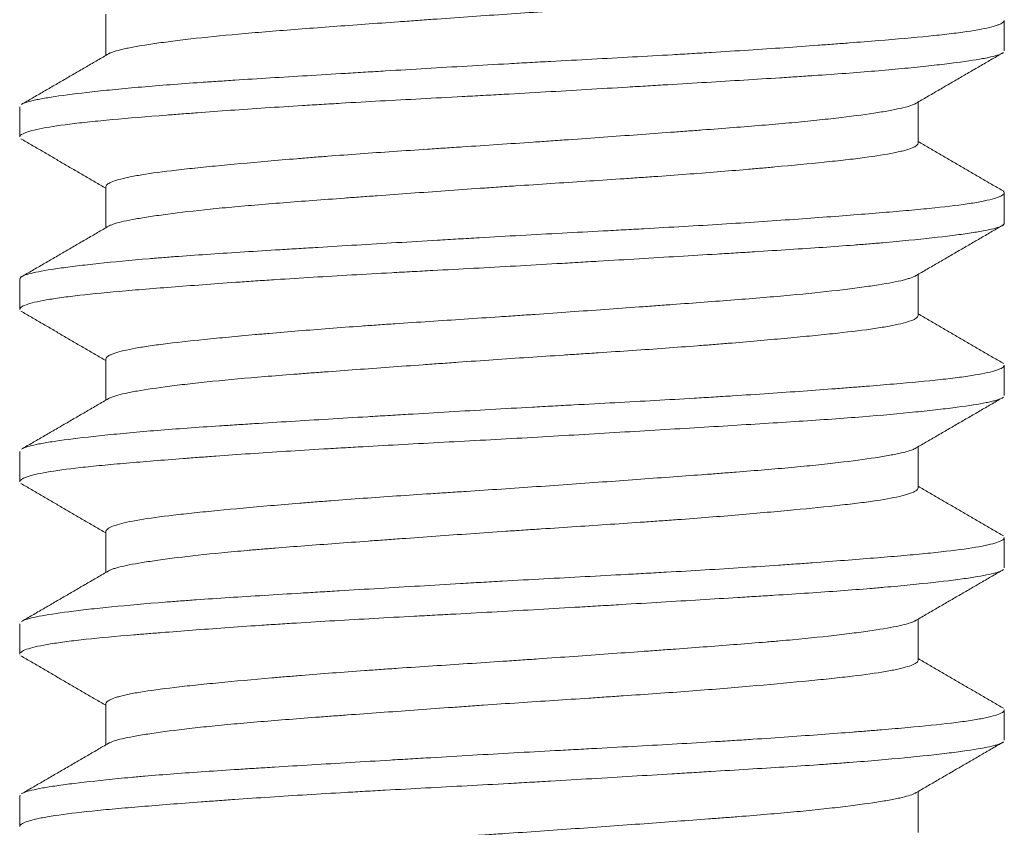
# Model space of a CAD drawing. Header units: millimetres. Extents: x 25 to 1460, y 35 to 806.
# Tile 44 of 47: x 851.77 to 855.77, y 445.48 to 448.76. Entities that reach past the tile are written whole.
import ezdxf

# ---------------------------------------------------------------- set-up
doc = ezdxf.new("R2010")
doc.units = ezdxf.units.MM
doc.layers.add('1', color=7, linetype='Continuous', true_color=0xffffff)

msp = doc.modelspace()

# ---------------------------------------------------------------- linework, layer by layer
at = {"layer": '1', "color": 155, "linetype": 'Continuous', "lineweight": 18}
for p, q in [((852.1177, 448.7795), (852.1177, 448.6124)), ((855.7677, 448.6313), (855.7677, 448.7536)), ((851.7677, 448.4037), (851.7677, 448.2817)), ((855.4177, 448.256), (855.4177, 448.4228)), ((852.1177, 448.0791), (852.1177, 447.9124)), ((855.7677, 447.9315), (855.7677, 448.0542)), ((855.4177, 447.5559), (855.4177, 447.7228)), ((851.7677, 447.7037), (851.7677, 447.5811)), ((852.1177, 447.3795), (852.1177, 447.2124)), ((855.7677, 447.2316), (855.7677, 447.3536)), ((851.7677, 447.0041), (851.7677, 446.8816)), ((855.4177, 446.8558), (855.4177, 447.0228)), ((852.1177, 446.6793), (852.1177, 446.5124)), ((855.7677, 446.5312), (855.7677, 446.6539)), ((855.4177, 446.1562), (855.4177, 446.3228)), ((851.7677, 446.3036), (851.7677, 446.1815)), ((852.1177, 445.9792), (852.1177, 445.8125)), ((855.7677, 445.8317), (855.7677, 445.9539)), ((851.7677, 445.6041), (851.7677, 445.4814)), ((851.7678, 445.6037), (851.7693, 445.6085)), ((855.4177, 445.4558), (855.4177, 445.6228))]:
    msp.add_line(p, q, dxfattribs=at)
for points, knots in [([(852.1293, 448.6192), (852.132, 448.6207), (852.135, 448.6221), (852.146, 448.6266), (852.1603, 448.6312), (852.1793, 448.6359), (852.193, 448.6391), (852.2004, 448.6407), (852.2396, 448.6486), (852.2785, 448.655), (852.3476, 448.6649), (852.3849, 448.6698), (852.4264, 448.6749), (852.455, 448.6782), (852.4698, 448.6799), (852.5452, 448.6883), (852.6113, 448.6948), (852.7188, 448.7042), (852.756, 448.7073), (852.8334, 448.7135), (852.8737, 448.7167), (852.9968, 448.7261), (853.0822, 448.7324), (853.2153, 448.7421), (853.2604, 448.7454), (853.3295, 448.7504), (853.3528, 448.752), (853.3995, 448.7554), (853.423, 448.7571), (853.5403, 448.7655), (853.6348, 448.7722), (853.7776, 448.782), (853.8253, 448.7852), (853.8972, 448.7899), (853.9213, 448.7915), (853.9691, 448.7946), (853.9929, 448.7962), (854.111, 448.8039), (854.2035, 448.8101), (854.3389, 448.8195), (854.3835, 448.8227), (854.4496, 448.8275), (854.4715, 448.8292), (854.5147, 448.8324), (854.5359, 448.8341), (854.6408, 448.8423), (854.72, 448.849), (854.8319, 448.8589), (854.868, 448.8623), (854.9204, 448.8672), (854.9376, 448.8688), (854.9709, 448.8721), (854.9871, 448.8737), (855.0662, 448.8815), (855.1229, 448.8877), (855.1979, 448.897), (855.2212, 448.9002), (855.2644, 448.9066), (855.284, 448.9098), (855.3367, 448.9195), (855.364, 448.9261), (855.3882, 448.9345), (855.3926, 448.9361), (855.4002, 448.9395), (855.4036, 448.9412), (855.412, 448.9463), (855.4155, 448.9496), (855.4174, 448.9538), (855.4176, 448.9548), (855.4177, 448.9557)], [0, 0, 0, 0, 0.013352, 0.013352, 0.042127, 0.056515, 0.056515, 0.070902, 0.070902, 0.128453, 0.128453, 0.157228, 0.171616, 0.171616, 0.186004, 0.186004, 0.243554, 0.243554, 0.27233, 0.27233, 0.301105, 0.301105, 0.358656, 0.358656, 0.387431, 0.387431, 0.401819, 0.401819, 0.416206, 0.416206, 0.473757, 0.473757, 0.502532, 0.502532, 0.51692, 0.51692, 0.531308, 0.531308, 0.588858, 0.588858, 0.617634, 0.617634, 0.632021, 0.632021, 0.646409, 0.646409, 0.703959, 0.703959, 0.732735, 0.732735, 0.747122, 0.747122, 0.76151, 0.76151, 0.819061, 0.819061, 0.847836, 0.847836, 0.876611, 0.876611, 0.934162, 0.934162, 0.94855, 0.94855, 0.962937, 0.962937, 0.991713, 0.991713, 1, 1, 1, 1]), ([(851.7791, 448.4158), (851.7865, 448.4195), (851.7974, 448.4232), (851.818, 448.4284), (851.8245, 448.4299), (851.8388, 448.4329), (851.8619, 448.4375), (851.8899, 448.4421), (851.9525, 448.4513), (852.0028, 448.4577), (852.0767, 448.4659), (852.092, 448.4675), (852.1238, 448.4708), (852.1727, 448.4758), (852.2256, 448.4807), (852.3365, 448.4903), (852.4173, 448.4965), (852.5271, 448.5041), (852.5496, 448.5056), (852.5952, 448.5086), (852.6644, 448.5132), (852.7361, 448.5177), (852.8829, 448.5268), (852.9851, 448.5329), (853.1183, 448.541), (853.1453, 448.5426), (853.1996, 448.5459), (853.2812, 448.5508), (853.3637, 448.5557), (853.5295, 448.5656), (853.6414, 448.5721), (853.783, 448.5801), (853.8115, 448.5816), (853.8683, 448.5848), (853.9532, 448.5894), (854.037, 448.5938), (854.2033, 448.6028), (854.3123, 448.6087), (854.4461, 448.6164), (854.4729, 448.6179), (854.5258, 448.6211), (854.6042, 448.6258), (854.6799, 448.6305), (854.8276, 448.6401), (854.9213, 448.6467), (855.0322, 448.6549), (855.0542, 448.6566), (855.0972, 448.6598), (855.1182, 448.6614), (855.1799, 448.6662), (855.2192, 448.6694), (855.3317, 448.6785), (855.3995, 448.6844), (855.475, 448.692), (855.4897, 448.6935), (855.5179, 448.6966), (855.5585, 448.7012), (855.594, 448.7058), (855.6585, 448.7153), (855.6927, 448.7217), (855.7241, 448.73), (855.7298, 448.7316), (855.7401, 448.7349), (855.7536, 448.7399), (855.7617, 448.7448), (855.7666, 448.75), (855.7676, 448.7519), (855.7677, 448.7538)], [0, 0, 0, 0, 0.034375, 0.034375, 0.048326, 0.048326, 0.062277, 0.090179, 0.090179, 0.145982, 0.145982, 0.159933, 0.159933, 0.173884, 0.201786, 0.201786, 0.257589, 0.257589, 0.27154, 0.27154, 0.285491, 0.313393, 0.313393, 0.369196, 0.369196, 0.383147, 0.383147, 0.397098, 0.425, 0.425, 0.480804, 0.480804, 0.494754, 0.494754, 0.508705, 0.536607, 0.536607, 0.592411, 0.592411, 0.606362, 0.606362, 0.620313, 0.648214, 0.648214, 0.704018, 0.704018, 0.717969, 0.717969, 0.73192, 0.73192, 0.759821, 0.759821, 0.815625, 0.815625, 0.829576, 0.829576, 0.843527, 0.871429, 0.871429, 0.927232, 0.927232, 0.941183, 0.941183, 0.955134, 0.983036, 0.983036, 1, 1, 1, 1]), ([(855.7589, 448.6208), (855.7554, 448.6188), (855.751, 448.6169), (855.7371, 448.612), (855.7264, 448.609), (855.7068, 448.6045), (855.6997, 448.603), (855.6842, 448.5999), (855.6759, 448.5984), (855.6314, 448.5907), (855.5872, 448.5845), (855.5083, 448.5749), (855.4799, 448.5717), (855.434, 448.5668), (855.4182, 448.5652), (855.3855, 448.5619), (855.3686, 448.5602), (855.282, 448.552), (855.206, 448.5455), (855.0821, 448.5363), (855.0392, 448.5333), (854.9723, 448.5288), (854.9496, 448.5273), (854.9033, 448.5242), (854.8797, 448.5227), (854.7608, 448.5151), (854.6615, 448.5091), (854.5068, 448.4997), (854.4543, 448.4966), (854.3739, 448.4917), (854.3469, 448.4901), (854.2924, 448.4868), (854.2648, 448.4852), (854.127, 448.4769), (854.0159, 448.4703), (853.8478, 448.4606), (853.7916, 448.4574), (853.7069, 448.4527), (853.6787, 448.4512), (853.622, 448.4481), (853.5935, 448.4466), (853.4525, 448.439), (853.342, 448.4331), (853.1796, 448.4241), (853.1261, 448.4211), (853.0467, 448.4164), (853.0203, 448.4149), (852.968, 448.4117), (852.9419, 448.4101), (852.8137, 448.4022), (852.7164, 448.3957), (852.5782, 448.3859), (852.5334, 448.3826), (852.4683, 448.3778), (852.4469, 448.3761), (852.4048, 448.3729), (852.3841, 448.3713), (852.2831, 448.3633), (852.21, 448.3574), (852.1116, 448.3484), (852.0807, 448.3454), (852.0372, 448.3408), (852.0232, 448.3393), (851.9961, 448.3362), (851.983, 448.3347), (851.9208, 448.3269), (851.8803, 448.3206), (851.8329, 448.3109), (851.8193, 448.3076), (851.8024, 448.3027), (851.7973, 448.301), (851.7883, 448.2977), (851.7844, 448.296), (851.7721, 448.2898), (851.7677, 448.2854), (851.7677, 448.2811)], [0, 0, 0, 0, 0.018206, 0.018206, 0.045959, 0.045959, 0.059836, 0.059836, 0.073712, 0.073712, 0.129218, 0.129218, 0.156972, 0.156972, 0.170848, 0.170848, 0.184725, 0.184725, 0.240231, 0.240231, 0.267984, 0.267984, 0.281861, 0.281861, 0.295737, 0.295737, 0.351243, 0.351243, 0.378996, 0.378996, 0.392873, 0.392873, 0.40675, 0.40675, 0.462256, 0.462256, 0.490009, 0.490009, 0.503885, 0.503885, 0.517762, 0.517762, 0.573268, 0.573268, 0.601021, 0.601021, 0.614898, 0.614898, 0.628774, 0.628774, 0.684281, 0.684281, 0.712034, 0.712034, 0.72591, 0.72591, 0.739787, 0.739787, 0.795293, 0.795293, 0.823046, 0.823046, 0.836923, 0.836923, 0.850799, 0.850799, 0.906306, 0.906306, 0.934059, 0.934059, 0.947935, 0.947935, 0.961812, 0.961812, 1, 1, 1, 1]), ([(855.4079, 448.4171), (855.407, 448.4166), (855.4062, 448.4161), (855.3934, 448.4093), (855.3734, 448.4032), (855.3314, 448.3938), (855.3154, 448.3906), (855.2883, 448.3858), (855.2787, 448.3841), (855.2586, 448.3809), (855.2481, 448.3792), (855.1935, 448.371), (855.1428, 448.3643), (855.0564, 448.3543), (855.0259, 448.3509), (854.9775, 448.346), (854.9609, 448.3443), (854.927, 448.341), (854.9097, 448.3394), (854.8219, 448.3314), (854.7466, 448.3252), (854.6262, 448.3159), (854.5848, 448.3127), (854.5208, 448.308), (854.4992, 448.3063), (854.4557, 448.3031), (854.4337, 448.3015), (854.3233, 448.2934), (854.2325, 448.2868), (854.0926, 448.2768), (854.0453, 448.2734), (853.9735, 448.2683), (853.9495, 448.2666), (853.9016, 448.2632), (853.8776, 448.2616), (853.758, 448.2533), (853.6626, 448.247), (853.5437, 448.2392), (853.5199, 448.2376), (853.4724, 448.2345), (853.4486, 448.2329), (853.3776, 448.2282), (853.3311, 448.2251), (853.1937, 448.2157), (853.1052, 448.2093), (852.9983, 448.2011), (852.9771, 448.1995), (852.9351, 448.1961), (852.9143, 448.1944), (852.8528, 448.1894), (852.8133, 448.186), (852.6987, 448.176), (852.6276, 448.1694), (852.5457, 448.1614), (852.5296, 448.1598), (852.4982, 448.1566), (852.4829, 448.155), (852.4383, 448.1503), (852.4104, 448.1472), (852.3323, 448.1378), (852.2873, 448.1316), (852.2402, 448.1235), (852.2312, 448.1218), (852.2143, 448.1185), (852.2063, 448.1169), (852.1839, 448.1119), (852.1711, 448.1085), (852.1387, 448.0985), (852.1253, 448.0917), (852.1188, 448.0834), (852.118, 448.0818), (852.1177, 448.0796), (852.1177, 448.0791), (852.1177, 448.0786)], [0, 0, 0, 0, 0.004596, 0.004596, 0.06204, 0.06204, 0.090763, 0.090763, 0.105124, 0.105124, 0.119485, 0.119485, 0.17693, 0.17693, 0.205653, 0.205653, 0.220014, 0.220014, 0.234375, 0.234375, 0.29182, 0.29182, 0.320542, 0.320542, 0.334903, 0.334903, 0.349265, 0.349265, 0.40671, 0.40671, 0.435432, 0.435432, 0.449793, 0.449793, 0.464154, 0.464154, 0.521599, 0.521599, 0.53596, 0.53596, 0.550322, 0.550322, 0.579044, 0.579044, 0.636489, 0.636489, 0.65085, 0.65085, 0.665211, 0.665211, 0.693934, 0.693934, 0.751379, 0.751379, 0.76574, 0.76574, 0.780101, 0.780101, 0.808824, 0.808824, 0.866268, 0.866268, 0.88063, 0.88063, 0.894991, 0.894991, 0.923713, 0.923713, 0.981158, 0.981158, 0.995519, 0.995519, 1, 1, 1, 1]), ([(852.13, 447.9196), (852.1317, 447.9205), (852.1335, 447.9214), (852.139, 447.9238), (852.143, 447.9254), (852.1658, 447.9332), (852.192, 447.9393), (852.2427, 447.9488), (852.271, 447.9536), (852.3037, 447.9586), (852.3266, 447.9619), (852.3385, 447.9635), (852.3999, 447.9719), (852.4556, 447.9786), (852.5488, 447.9884), (852.5814, 447.9917), (852.6328, 447.9966), (852.6504, 447.9982), (852.6863, 448.0013), (852.7046, 448.0029), (852.7974, 448.0108), (852.876, 448.0169), (853.0004, 448.0263), (853.043, 448.0294), (853.1085, 448.0343), (853.1306, 448.0359), (853.1753, 448.0392), (853.1978, 448.0408), (853.3107, 448.049), (853.4028, 448.0557), (853.5436, 448.0657), (853.591, 448.0691), (853.6628, 448.0741), (853.6869, 448.0758), (853.7349, 448.0791), (853.7589, 448.0807), (853.8784, 448.0887), (853.9731, 448.0949), (854.1136, 448.1041), (854.1602, 448.1072), (854.2298, 448.1119), (854.2529, 448.1135), (854.2986, 448.1167), (854.3212, 448.1183), (854.4331, 448.1262), (854.519, 448.1326), (854.6424, 448.1425), (854.6826, 448.1459), (854.7415, 448.1509), (854.7608, 448.1526), (854.7987, 448.156), (854.8173, 448.1576), (854.9082, 448.1659), (854.9751, 448.1723), (855.0666, 448.1817), (855.0957, 448.1848), (855.1507, 448.1911), (855.1762, 448.1942), (855.2473, 448.2036), (855.2872, 448.2099), (855.3277, 448.2181), (855.3353, 448.2198), (855.3497, 448.2231), (855.3564, 448.2248), (855.3749, 448.2298), (855.3851, 448.2332), (855.4094, 448.2431), (855.4175, 448.2497), (855.4177, 448.256)], [0, 0, 0, 0, 0.008172, 0.008172, 0.02256, 0.02256, 0.08011, 0.08011, 0.108886, 0.123273, 0.123273, 0.137661, 0.137661, 0.195212, 0.195212, 0.223987, 0.223987, 0.238375, 0.238375, 0.252762, 0.252762, 0.310313, 0.310313, 0.339088, 0.339088, 0.353476, 0.353476, 0.367864, 0.367864, 0.425414, 0.425414, 0.45419, 0.45419, 0.468577, 0.468577, 0.482965, 0.482965, 0.540516, 0.540516, 0.569291, 0.569291, 0.583679, 0.583679, 0.598066, 0.598066, 0.655617, 0.655617, 0.684392, 0.684392, 0.69878, 0.69878, 0.713168, 0.713168, 0.770718, 0.770718, 0.799494, 0.799494, 0.828269, 0.828269, 0.88582, 0.88582, 0.900207, 0.900207, 0.914595, 0.914595, 0.94337, 0.94337, 1, 1, 1, 1]), ([(851.7677, 447.7038), (851.7676, 447.7063), (851.769, 447.7089), (851.7738, 447.7129), (851.7763, 447.7144), (851.7824, 447.7175), (851.7861, 447.719), (851.7988, 447.7235), (851.8096, 447.7264), (851.8488, 447.7354), (851.884, 447.7414), (851.9396, 447.7493), (851.9513, 447.7509), (851.9758, 447.7541), (851.9886, 447.7557), (852.0285, 447.7605), (852.057, 447.7638), (852.1484, 447.7735), (852.2171, 447.7801), (852.3126, 447.7881), (852.3322, 447.7897), (852.3724, 447.7929), (852.3929, 447.7945), (852.4554, 447.7991), (852.4984, 447.8022), (852.6317, 447.8112), (852.7259, 447.8171), (852.8507, 447.8248), (852.876, 447.8263), (852.9273, 447.8294), (852.9532, 447.831), (853.0312, 447.8357), (853.0838, 447.8389), (853.2437, 447.8485), (853.3529, 447.8551), (853.4927, 447.8634), (853.5208, 447.865), (853.5774, 447.8683), (853.6057, 447.87), (853.6903, 447.8749), (853.7466, 447.8781), (853.9151, 447.8874), (854.0269, 447.8933), (854.1659, 447.9008), (854.1937, 447.9023), (854.2491, 447.9053), (854.2766, 447.9068), (854.3584, 447.9113), (854.412, 447.9144), (854.57, 447.9236), (854.6716, 447.9299), (854.8185, 447.9396), (854.8667, 447.943), (854.9594, 447.9495), (855.0042, 447.9528), (855.1337, 447.9625), (855.2137, 447.9688), (855.3241, 447.978), (855.3594, 447.981), (855.4254, 447.9871), (855.4562, 447.9901), (855.5426, 447.9991), (855.5919, 448.0052), (855.643, 448.0132), (855.6527, 448.0148), (855.671, 448.018), (855.6966, 448.0229), (855.7168, 448.0278), (855.7502, 448.0377), (855.7632, 448.0443), (855.7676, 448.0523), (855.7679, 448.0539), (855.7673, 448.0571), (855.7657, 448.0596), (855.7626, 448.0622), (855.761, 448.0632)], [0, 0, 0, 0, 0.021393, 0.021393, 0.034501, 0.034501, 0.047609, 0.047609, 0.073826, 0.073826, 0.126258, 0.126258, 0.139367, 0.139367, 0.152475, 0.152475, 0.178691, 0.178691, 0.231124, 0.231124, 0.244232, 0.244232, 0.257341, 0.257341, 0.283557, 0.283557, 0.33599, 0.33599, 0.349098, 0.349098, 0.362206, 0.362206, 0.388423, 0.388423, 0.440856, 0.440856, 0.453964, 0.453964, 0.467072, 0.467072, 0.493289, 0.493289, 0.545721, 0.545721, 0.55883, 0.55883, 0.571938, 0.571938, 0.598154, 0.598154, 0.650587, 0.650587, 0.676804, 0.676804, 0.70302, 0.70302, 0.755453, 0.755453, 0.781669, 0.781669, 0.807886, 0.807886, 0.860319, 0.860319, 0.873427, 0.873427, 0.886535, 0.912752, 0.912752, 0.965185, 0.965185, 0.978293, 0.978293, 0.991401, 1, 1, 1, 1]), ([(855.7677, 447.9307), (855.7676, 447.9293), (855.7671, 447.9279), (855.7649, 447.925), (855.7631, 447.9235), (855.7584, 447.9204), (855.7554, 447.9189), (855.7376, 447.9114), (855.7141, 447.9055), (855.6651, 447.8964), (855.6465, 447.8934), (855.6151, 447.8887), (855.6041, 447.8871), (855.5808, 447.884), (855.5686, 447.8824), (855.5052, 447.8744), (855.4465, 447.8679), (855.3468, 447.8581), (855.3116, 447.8548), (855.2559, 447.8499), (855.2368, 447.8483), (855.1977, 447.8451), (855.1776, 447.8435), (855.0757, 447.8357), (854.9885, 447.8297), (854.8494, 447.8208), (854.8016, 447.8178), (854.7278, 447.8132), (854.7029, 447.8116), (854.6523, 447.8085), (854.6266, 447.807), (854.4979, 447.7992), (854.3921, 447.7928), (854.2294, 447.783), (854.1744, 447.7798), (854.091, 447.7748), (854.063, 447.7731), (854.0067, 447.7698), (853.9784, 447.7682), (853.8374, 447.7599), (853.725, 447.7536), (853.557, 447.7446), (853.5011, 447.7416), (853.4175, 447.7371), (853.3896, 447.7356), (853.3339, 447.7326), (853.3062, 447.7311), (853.1689, 447.7235), (853.0626, 447.7175), (852.9085, 447.7081), (852.858, 447.7049), (852.7836, 447.7001), (852.759, 447.6985), (852.7103, 447.6952), (852.6863, 447.6935), (852.5683, 447.6853), (852.4803, 447.6787), (852.3575, 447.6692), (852.3181, 447.6661), (852.2614, 447.6615), (852.2429, 447.6599), (852.2067, 447.6569), (852.1891, 447.6554), (852.1037, 447.6478), (852.0438, 447.6419), (851.9663, 447.6327), (851.9425, 447.6296), (851.91, 447.6249), (851.8997, 447.6233), (851.8801, 447.62), (851.8709, 447.6184), (851.8279, 447.6103), (851.8029, 447.6037), (851.7795, 447.5939), (851.7739, 447.5906), (851.7692, 447.5857), (851.7683, 447.5841), (851.7678, 447.582), (851.7677, 447.5814), (851.7677, 447.5808)], [0, 0, 0, 0, 0.011853, 0.011853, 0.025323, 0.025323, 0.038793, 0.038793, 0.092672, 0.092672, 0.119612, 0.119612, 0.133082, 0.133082, 0.146552, 0.146552, 0.200431, 0.200431, 0.227371, 0.227371, 0.240841, 0.240841, 0.25431, 0.25431, 0.30819, 0.30819, 0.335129, 0.335129, 0.348599, 0.348599, 0.362069, 0.362069, 0.415948, 0.415948, 0.442888, 0.442888, 0.456358, 0.456358, 0.469828, 0.469828, 0.523707, 0.523707, 0.550647, 0.550647, 0.564116, 0.564116, 0.577586, 0.577586, 0.631466, 0.631466, 0.658405, 0.658405, 0.671875, 0.671875, 0.685345, 0.685345, 0.739224, 0.739224, 0.766164, 0.766164, 0.779634, 0.779634, 0.793103, 0.793103, 0.846983, 0.846983, 0.873922, 0.873922, 0.887392, 0.887392, 0.900862, 0.900862, 0.954741, 0.954741, 0.981681, 0.981681, 0.995151, 0.995151, 1, 1, 1, 1]), ([(855.4067, 447.7164), (855.4065, 447.7163), (855.4063, 447.7162), (855.4005, 447.7129), (855.3927, 447.7098), (855.3779, 447.7052), (855.3724, 447.7036), (855.3605, 447.7004), (855.3541, 447.6989), (855.3193, 447.691), (855.2839, 447.6847), (855.2192, 447.6748), (855.1957, 447.6715), (855.1574, 447.6665), (855.1442, 447.6648), (855.1171, 447.6614), (855.1031, 447.6597), (855.0314, 447.6513), (854.9678, 447.6447), (854.863, 447.6351), (854.8265, 447.632), (854.7505, 447.6256), (854.7114, 447.6225), (854.5912, 447.6132), (854.5071, 447.6069), (854.3969, 447.5988), (854.3746, 447.5972), (854.3295, 447.5939), (854.3067, 447.5922), (854.2379, 447.5872), (854.1916, 447.5839), (854.0519, 447.5738), (853.9574, 447.5671), (853.8376, 447.5588), (853.8136, 447.5571), (853.7653, 447.5538), (853.741, 447.5522), (853.6687, 447.5474), (853.6209, 447.5442), (853.4784, 447.5349), (853.3849, 447.5288), (853.2698, 447.5209), (853.2468, 447.5193), (853.2012, 447.5161), (853.1785, 447.5145), (853.1114, 447.5097), (853.0677, 447.5064), (852.9397, 447.4966), (852.8584, 447.49), (852.762, 447.4816), (852.7429, 447.4799), (852.7054, 447.4765), (852.6871, 447.4748), (852.6333, 447.4698), (852.599, 447.4666), (852.5008, 447.457), (852.4415, 447.4508), (852.3753, 447.443), (852.3625, 447.4414), (852.3377, 447.4382), (852.3259, 447.4367), (852.2917, 447.4319), (852.2709, 447.4287), (852.2143, 447.4191), (852.1842, 447.4125), (852.1565, 447.404), (852.1514, 447.4023), (852.1424, 447.3989), (852.1384, 447.3972), (852.128, 447.3922), (852.1232, 447.3888), (852.1185, 447.3831), (852.1176, 447.3808), (852.1177, 447.3785)], [0, 0, 0, 0, 0.000921, 0.000921, 0.029696, 0.029696, 0.044084, 0.044084, 0.058471, 0.058471, 0.116022, 0.116022, 0.144797, 0.144797, 0.159185, 0.159185, 0.173573, 0.173573, 0.231123, 0.231123, 0.259899, 0.259899, 0.288674, 0.288674, 0.346225, 0.346225, 0.360612, 0.360612, 0.375, 0.375, 0.403775, 0.403775, 0.461326, 0.461326, 0.475714, 0.475714, 0.490101, 0.490101, 0.518877, 0.518877, 0.576427, 0.576427, 0.590815, 0.590815, 0.605203, 0.605203, 0.633978, 0.633978, 0.691529, 0.691529, 0.705916, 0.705916, 0.720304, 0.720304, 0.749079, 0.749079, 0.80663, 0.80663, 0.821017, 0.821017, 0.835405, 0.835405, 0.86418, 0.86418, 0.921731, 0.921731, 0.936119, 0.936119, 0.950506, 0.950506, 0.979282, 0.979282, 1, 1, 1, 1]), ([(852.1297, 447.2195), (852.1364, 447.2231), (852.1459, 447.2267), (852.1686, 447.2333), (852.1873, 447.238), (852.2106, 447.2427), (852.2272, 447.2459), (852.236, 447.2476), (852.2823, 447.2556), (852.3265, 447.2621), (852.4034, 447.2721), (852.4444, 447.2771), (852.4896, 447.2821), (852.5206, 447.2855), (852.5365, 447.2871), (852.6175, 447.2954), (852.6878, 447.3016), (852.801, 447.3109), (852.8401, 447.314), (852.9007, 447.3187), (852.9213, 447.3203), (852.963, 447.3235), (852.9841, 447.325), (853.0902, 447.333), (853.1781, 447.3394), (853.3142, 447.3492), (853.3602, 447.3526), (853.4305, 447.3576), (853.4541, 447.3593), (853.5015, 447.3627), (853.5252, 447.3644), (853.6436, 447.3728), (853.7386, 447.3794), (853.8814, 447.3889), (853.929, 447.392), (854.0005, 447.3967), (854.0244, 447.3983), (854.0718, 447.4014), (854.0953, 447.4029), (854.212, 447.4107), (854.3028, 447.4169), (854.4352, 447.4264), (854.4787, 447.4297), (854.5429, 447.4346), (854.5641, 447.4363), (854.6057, 447.4396), (854.6263, 447.4413), (854.7273, 447.4496), (854.803, 447.4563), (854.9092, 447.4661), (854.9433, 447.4694), (855.0089, 447.4758), (855.04, 447.4789), (855.128, 447.4883), (855.1797, 447.4944), (855.2357, 447.5023), (855.2465, 447.5039), (855.2671, 447.5071), (855.277, 447.5087), (855.3053, 447.5136), (855.322, 447.5168), (855.3663, 447.5267), (855.3878, 447.5334), (855.4046, 447.5418), (855.4075, 447.5434), (855.4122, 447.5468), (855.414, 447.5485), (855.4168, 447.5521), (855.4176, 447.554), (855.4177, 447.5559)], [0, 0, 0, 0, 0.03361, 0.03361, 0.062385, 0.076773, 0.076773, 0.09116, 0.09116, 0.148711, 0.148711, 0.177486, 0.191874, 0.191874, 0.206262, 0.206262, 0.263812, 0.263812, 0.292587, 0.292587, 0.306975, 0.306975, 0.321363, 0.321363, 0.378913, 0.378913, 0.407689, 0.407689, 0.422076, 0.422076, 0.436464, 0.436464, 0.494015, 0.494015, 0.52279, 0.52279, 0.537178, 0.537178, 0.551565, 0.551565, 0.609116, 0.609116, 0.637891, 0.637891, 0.652279, 0.652279, 0.666667, 0.666667, 0.724217, 0.724217, 0.752993, 0.752993, 0.781768, 0.781768, 0.839319, 0.839319, 0.853706, 0.853706, 0.868094, 0.868094, 0.896869, 0.896869, 0.95442, 0.95442, 0.968808, 0.968808, 0.983195, 0.983195, 1, 1, 1, 1]), ([(851.7783, 447.0154), (851.7889, 447.0209), (851.8074, 447.0264), (851.8412, 447.0334), (851.849, 447.0349), (851.8658, 447.038), (851.8748, 447.0395), (851.9034, 447.0442), (851.9247, 447.0473), (851.9946, 447.0567), (852.0496, 447.0631), (852.1289, 447.0713), (852.1453, 447.073), (852.1792, 447.0763), (852.1967, 447.0779), (852.2502, 447.0829), (852.2876, 447.0861), (852.4045, 447.0956), (852.4888, 447.1016), (852.6025, 447.1091), (852.6256, 447.1106), (852.6728, 447.1137), (852.6967, 447.1152), (852.7691, 447.1197), (852.8184, 447.1228), (852.969, 447.132), (853.0732, 447.1383), (853.2082, 447.1464), (853.2355, 447.148), (853.2905, 447.1513), (853.3182, 447.153), (853.4012, 447.1579), (853.4568, 447.1612), (853.624, 447.1711), (853.7362, 447.1775), (853.8773, 447.1852), (853.9056, 447.1868), (853.9622, 447.1898), (853.9906, 447.1914), (854.0749, 447.1959), (854.1305, 447.1988), (854.2954, 447.2078), (854.4029, 447.2138), (854.5341, 447.2216), (854.5602, 447.2231), (854.6121, 447.2263), (854.6378, 447.2279), (854.7138, 447.2327), (854.7631, 447.2359), (854.9069, 447.2457), (854.9974, 447.2522), (855.1039, 447.2603), (855.1248, 447.262), (855.1661, 447.2652), (855.1863, 447.2668), (855.2453, 447.2715), (855.2827, 447.2745), (855.3892, 447.2836), (855.4526, 447.2895), (855.5222, 447.2971), (855.5357, 447.2986), (855.5615, 447.3017), (855.574, 447.3033), (855.6094, 447.308), (855.6306, 447.3111), (855.6877, 447.3207), (855.7167, 447.3272), (855.7416, 447.3355), (855.746, 447.3371), (855.7536, 447.3405), (855.7568, 447.3421), (855.7645, 447.347), (855.7673, 447.3503), (855.7677, 447.3536), (855.7677, 447.3538), (855.7677, 447.354)], [0, 0, 0, 0, 0.051248, 0.051248, 0.065174, 0.065174, 0.0791, 0.0791, 0.106952, 0.106952, 0.162656, 0.162656, 0.176582, 0.176582, 0.190508, 0.190508, 0.21836, 0.21836, 0.274064, 0.274064, 0.28799, 0.28799, 0.301916, 0.301916, 0.329768, 0.329768, 0.385472, 0.385472, 0.399398, 0.399398, 0.413324, 0.413324, 0.441176, 0.441176, 0.496881, 0.496881, 0.510807, 0.510807, 0.524733, 0.524733, 0.552585, 0.552585, 0.608289, 0.608289, 0.622215, 0.622215, 0.636141, 0.636141, 0.663993, 0.663993, 0.719697, 0.719697, 0.733623, 0.733623, 0.747549, 0.747549, 0.775401, 0.775401, 0.831105, 0.831105, 0.845031, 0.845031, 0.858957, 0.858957, 0.886809, 0.886809, 0.942513, 0.942513, 0.956439, 0.956439, 0.970365, 0.970365, 0.998217, 0.998217, 1, 1, 1, 1]), ([(855.7581, 447.2204), (855.7579, 447.2203), (855.7576, 447.2201), (855.7516, 447.217), (855.7435, 447.214), (855.7278, 447.2095), (855.722, 447.208), (855.709, 447.205), (855.702, 447.2035), (855.664, 447.1959), (855.6248, 447.1898), (855.553, 447.1803), (855.5268, 447.1771), (855.4843, 447.1722), (855.4696, 447.1706), (855.439, 447.1673), (855.4232, 447.1657), (855.3422, 447.1574), (855.2703, 447.1509), (855.1519, 447.1415), (855.1107, 447.1384), (855.0247, 447.1323), (854.9798, 447.1292), (854.8418, 447.1202), (854.7453, 447.1142), (854.5938, 447.105), (854.5422, 447.1019), (854.4367, 447.0955), (854.3826, 447.0922), (854.2197, 447.0825), (854.1096, 447.0759), (853.9422, 447.066), (853.886, 447.0628), (853.7729, 447.0563), (853.7158, 447.0532), (853.5463, 447.044), (853.435, 447.0381), (853.2706, 447.0291), (853.2163, 447.0261), (853.1354, 447.0216), (853.1085, 447.02), (853.055, 447.0169), (853.0286, 447.0154), (852.8979, 447.0075), (852.7982, 447.0012), (852.6555, 446.9914), (852.6091, 446.9881), (852.5414, 446.9832), (852.5191, 446.9816), (852.4751, 446.9783), (852.4536, 446.9766), (852.3483, 446.9685), (852.2713, 446.9624), (852.1665, 446.9534), (852.1334, 446.9504), (852.0864, 446.9459), (852.0712, 446.9444), (852.0417, 446.9413), (852.0275, 446.9398), (851.9596, 446.9321), (851.9141, 446.9259), (851.8591, 446.9164), (851.8429, 446.9131), (851.8221, 446.9082), (851.8157, 446.9065), (851.8041, 446.9032), (851.7989, 446.9015), (851.7761, 446.8933), (851.7673, 446.8868), (851.7677, 446.8806)], [0, 0, 0, 0, 0.001332, 0.001332, 0.029085, 0.029085, 0.042962, 0.042962, 0.056838, 0.056838, 0.112345, 0.112345, 0.140098, 0.140098, 0.153974, 0.153974, 0.167851, 0.167851, 0.223357, 0.223357, 0.25111, 0.25111, 0.278863, 0.278863, 0.334369, 0.334369, 0.362123, 0.362123, 0.389876, 0.389876, 0.445382, 0.445382, 0.473135, 0.473135, 0.500888, 0.500888, 0.556394, 0.556394, 0.584147, 0.584147, 0.598024, 0.598024, 0.611901, 0.611901, 0.667407, 0.667407, 0.69516, 0.69516, 0.709036, 0.709036, 0.722913, 0.722913, 0.778419, 0.778419, 0.806172, 0.806172, 0.820049, 0.820049, 0.833925, 0.833925, 0.889432, 0.889432, 0.917185, 0.917185, 0.931061, 0.931061, 0.944938, 0.944938, 1, 1, 1, 1]), ([(855.4074, 447.0167), (855.4072, 447.0166), (855.407, 447.0165), (855.3958, 447.0102), (855.3767, 447.0041), (855.3426, 446.9962), (855.3352, 446.9947), (855.3195, 446.9915), (855.3111, 446.9899), (855.2844, 446.985), (855.2648, 446.9818), (855.2006, 446.972), (855.1506, 446.9653), (855.0792, 446.9569), (855.0645, 446.9552), (855.0341, 446.9519), (855.0184, 446.9502), (854.9704, 446.9452), (854.937, 446.9419), (854.8328, 446.9323), (854.7581, 446.9262), (854.6578, 446.9183), (854.6375, 446.9168), (854.596, 446.9136), (854.575, 446.912), (854.5114, 446.9072), (854.4683, 446.9041), (854.3368, 446.8944), (854.2462, 446.8878), (854.1058, 446.8777), (854.0581, 446.8743), (853.963, 446.8675), (853.9153, 446.8642), (853.7723, 446.8542), (853.6767, 446.8479), (853.557, 446.84), (853.533, 446.8385), (853.4853, 446.8353), (853.4616, 446.8338), (853.3909, 446.8291), (853.3445, 446.826), (853.2071, 446.8166), (853.1181, 446.8103), (853.0102, 446.802), (852.9887, 446.8004), (852.9465, 446.797), (852.9257, 446.7954), (852.8643, 446.7904), (852.8247, 446.787), (852.7096, 446.777), (852.6378, 446.7703), (852.5546, 446.7623), (852.5383, 446.7607), (852.5067, 446.7575), (852.4914, 446.7559), (852.4466, 446.7512), (852.4185, 446.7481), (852.3394, 446.7388), (852.2935, 446.7325), (852.2162, 446.7195), (852.1859, 446.7129), (852.1524, 446.7028), (852.1386, 446.6978), (852.1295, 446.6927), (852.1244, 446.6894), (852.1224, 446.6877), (852.1187, 446.6836), (852.1177, 446.6812), (852.1177, 446.6789)], [0, 0, 0, 0, 0.000921, 0.000921, 0.058471, 0.058471, 0.072859, 0.072859, 0.087247, 0.087247, 0.116022, 0.116022, 0.173573, 0.173573, 0.18796, 0.18796, 0.202348, 0.202348, 0.231123, 0.231123, 0.288674, 0.288674, 0.303062, 0.303062, 0.317449, 0.317449, 0.346225, 0.346225, 0.403775, 0.403775, 0.432551, 0.432551, 0.461326, 0.461326, 0.518877, 0.518877, 0.533264, 0.533264, 0.547652, 0.547652, 0.576427, 0.576427, 0.633978, 0.633978, 0.648366, 0.648366, 0.662753, 0.662753, 0.691529, 0.691529, 0.749079, 0.749079, 0.763467, 0.763467, 0.777855, 0.777855, 0.80663, 0.80663, 0.86418, 0.86418, 0.921731, 0.921731, 0.950506, 0.964894, 0.964894, 0.979282, 0.979282, 1, 1, 1, 1]), ([(852.1304, 446.5198), (852.1332, 446.5213), (852.1401, 446.5244), (852.1489, 446.5274), (852.1589, 446.5305), (852.1645, 446.5321), (852.1946, 446.5399), (852.2264, 446.5462), (852.2855, 446.5558), (852.3178, 446.5607), (852.3546, 446.5657), (852.38, 446.5691), (852.3932, 446.5708), (852.461, 446.5791), (852.5214, 446.5858), (852.6212, 446.5955), (852.6559, 446.5987), (852.7105, 446.6034), (852.7291, 446.605), (852.7669, 446.6081), (852.7861, 446.6097), (852.8834, 446.6175), (852.9652, 446.6237), (853.0938, 446.6332), (853.1377, 446.6364), (853.205, 446.6413), (853.2277, 446.643), (853.2734, 446.6463), (853.2963, 446.648), (853.4114, 446.6563), (853.5048, 446.663), (853.6469, 446.673), (853.6946, 446.6763), (853.7666, 446.6812), (853.7908, 446.6828), (853.8388, 446.6861), (853.8627, 446.6876), (853.9819, 446.6955), (854.0758, 446.7016), (854.2145, 446.7109), (854.2604, 446.714), (854.3286, 446.7188), (854.3512, 446.7204), (854.3959, 446.7236), (854.4179, 446.7252), (854.5269, 446.7333), (854.6101, 446.7398), (854.7287, 446.7498), (854.7672, 446.7532), (854.8422, 446.7599), (854.8781, 446.7632), (854.9812, 446.773), (855.0437, 446.7791), (855.1141, 446.7869), (855.1278, 446.7885), (855.1543, 446.7916), (855.1673, 446.7932), (855.2046, 446.7979), (855.2276, 446.801), (855.2906, 446.8106), (855.3251, 446.817), (855.3585, 446.8253), (855.3647, 446.827), (855.3761, 446.8303), (855.3813, 446.832), (855.3954, 446.8371), (855.4027, 446.8405), (855.4144, 446.848), (855.4177, 446.8522), (855.4177, 446.8562)], [0, 0, 0, 0, 0.014042, 0.02843, 0.02843, 0.042818, 0.042818, 0.100368, 0.100368, 0.129144, 0.143531, 0.143531, 0.157919, 0.157919, 0.21547, 0.21547, 0.244245, 0.244245, 0.258633, 0.258633, 0.27302, 0.27302, 0.330571, 0.330571, 0.359346, 0.359346, 0.373734, 0.373734, 0.388122, 0.388122, 0.445672, 0.445672, 0.474448, 0.474448, 0.488835, 0.488835, 0.503223, 0.503223, 0.560773, 0.560773, 0.589549, 0.589549, 0.603936, 0.603936, 0.618324, 0.618324, 0.675875, 0.675875, 0.70465, 0.70465, 0.733425, 0.733425, 0.790976, 0.790976, 0.805364, 0.805364, 0.819751, 0.819751, 0.848527, 0.848527, 0.906077, 0.906077, 0.920465, 0.920465, 0.934853, 0.934853, 0.963628, 0.963628, 1, 1, 1, 1]), ([(851.7789, 446.3157), (851.7794, 446.316), (851.7799, 446.3162), (851.7835, 446.3179), (851.7873, 446.3195), (851.7961, 446.3225), (851.8011, 446.324), (851.8178, 446.3285), (851.8312, 446.3315), (851.8782, 446.3405), (851.9184, 446.3466), (851.9799, 446.3546), (851.9928, 446.3562), (852.0196, 446.3594), (852.0337, 446.3611), (852.0771, 446.366), (852.108, 446.3692), (852.2061, 446.379), (852.2788, 446.3856), (852.379, 446.3934), (852.3995, 446.395), (852.4414, 446.3981), (852.4629, 446.3996), (852.5282, 446.4042), (852.573, 446.4072), (852.7111, 446.4162), (852.8081, 446.4222), (852.9356, 446.4299), (852.9614, 446.4315), (853.0137, 446.4347), (853.0401, 446.4363), (853.1198, 446.4411), (853.1735, 446.4443), (853.3359, 446.454), (853.4461, 446.4606), (853.5865, 446.4689), (853.6146, 446.4705), (853.6713, 446.4738), (853.6998, 446.4754), (853.7848, 446.4802), (853.8413, 446.4833), (854.0096, 446.4924), (854.1207, 446.4983), (854.258, 446.5058), (854.2854, 446.5073), (854.34, 446.5103), (854.3673, 446.5119), (854.4481, 446.5165), (854.5008, 446.5195), (854.656, 446.5289), (854.7552, 446.5353), (854.8739, 446.5435), (854.8973, 446.5451), (854.9437, 446.5484), (854.9667, 446.5501), (855.034, 446.555), (855.0772, 446.5583), (855.2015, 446.5679), (855.2777, 446.574), (855.3643, 446.5815), (855.3812, 446.583), (855.4141, 446.586), (855.4301, 446.5876), (855.4764, 446.5921), (855.5051, 446.5951), (855.5846, 446.6043), (855.629, 446.6105), (855.6737, 446.6186), (855.6821, 446.6202), (855.6978, 446.6235), (855.7051, 446.6251), (855.7251, 446.6301), (855.736, 446.6334), (855.7595, 446.6424), (855.7673, 446.6482), (855.7677, 446.6537)], [0, 0, 0, 0, 0.002232, 0.002232, 0.016183, 0.016183, 0.030134, 0.030134, 0.058036, 0.058036, 0.113839, 0.113839, 0.12779, 0.12779, 0.141741, 0.141741, 0.169643, 0.169643, 0.225446, 0.225446, 0.239397, 0.239397, 0.253348, 0.253348, 0.28125, 0.28125, 0.337054, 0.337054, 0.351004, 0.351004, 0.364955, 0.364955, 0.392857, 0.392857, 0.448661, 0.448661, 0.462612, 0.462612, 0.476563, 0.476563, 0.504464, 0.504464, 0.560268, 0.560268, 0.574219, 0.574219, 0.58817, 0.58817, 0.616071, 0.616071, 0.671875, 0.671875, 0.685826, 0.685826, 0.699777, 0.699777, 0.727679, 0.727679, 0.783482, 0.783482, 0.797433, 0.797433, 0.811384, 0.811384, 0.839286, 0.839286, 0.895089, 0.895089, 0.90904, 0.90904, 0.922991, 0.922991, 0.950893, 0.950893, 1, 1, 1, 1]), ([(855.7587, 446.5207), (855.749, 446.5152), (855.7317, 446.5099), (855.693, 446.5015), (855.6769, 446.4985), (855.6492, 446.4939), (855.6393, 446.4923), (855.6185, 446.4892), (855.6076, 446.4876), (855.5503, 446.4798), (855.4963, 446.4733), (855.4031, 446.4636), (855.37, 446.4603), (855.3172, 446.4554), (855.299, 446.4537), (855.2618, 446.4504), (855.2428, 446.4488), (855.146, 446.4408), (855.0623, 446.4348), (854.9277, 446.4258), (854.8813, 446.4228), (854.8094, 446.4183), (854.785, 446.4167), (854.7357, 446.4137), (854.7108, 446.4121), (854.5852, 446.4044), (854.4814, 446.3982), (854.3208, 446.3885), (854.2664, 446.3853), (854.1836, 446.3803), (854.1557, 446.3786), (854.0998, 446.3753), (854.0718, 446.3737), (853.9319, 446.3654), (853.8198, 446.3589), (853.6512, 446.3497), (853.595, 446.3466), (853.5106, 446.3421), (853.4824, 446.3406), (853.4262, 446.3376), (853.3983, 446.3361), (853.2599, 446.3286), (853.1521, 446.3226), (852.9948, 446.3134), (852.9431, 446.3102), (852.8667, 446.3054), (852.8413, 446.3038), (852.7914, 446.3006), (852.7667, 446.299), (852.6455, 446.2908), (852.5543, 446.2843), (852.4261, 446.2745), (852.3848, 446.2713), (852.325, 446.2666), (852.3055, 446.265), (852.2673, 446.2619), (852.2487, 446.2604), (852.1583, 446.2528), (852.094, 446.2469), (852.0094, 446.2378), (851.9832, 446.2348), (851.9469, 446.2301), (851.9353, 446.2285), (851.9133, 446.2254), (851.9029, 446.2238), (851.8537, 446.2158), (851.8236, 446.2093), (851.7922, 446.1994), (851.7841, 446.1961), (851.7753, 446.1912), (851.773, 446.1895), (851.7696, 446.1863), (851.7685, 446.1846), (851.7678, 446.1823), (851.7677, 446.1816), (851.7677, 446.1809)], [0, 0, 0, 0, 0.050178, 0.050178, 0.077931, 0.077931, 0.091807, 0.091807, 0.105684, 0.105684, 0.16119, 0.16119, 0.188943, 0.188943, 0.20282, 0.20282, 0.216696, 0.216696, 0.272202, 0.272202, 0.299956, 0.299956, 0.313832, 0.313832, 0.327709, 0.327709, 0.383215, 0.383215, 0.410968, 0.410968, 0.424845, 0.424845, 0.438721, 0.438721, 0.494227, 0.494227, 0.52198, 0.52198, 0.535857, 0.535857, 0.549734, 0.549734, 0.60524, 0.60524, 0.632993, 0.632993, 0.646869, 0.646869, 0.660746, 0.660746, 0.716252, 0.716252, 0.744005, 0.744005, 0.757882, 0.757882, 0.771758, 0.771758, 0.827265, 0.827265, 0.855018, 0.855018, 0.868894, 0.868894, 0.882771, 0.882771, 0.938277, 0.938277, 0.96603, 0.96603, 0.979907, 0.979907, 0.993783, 0.993783, 1, 1, 1, 1]), ([(855.4072, 446.3167), (855.4047, 446.3152), (855.4017, 446.3137), (855.3945, 446.3107), (855.3902, 446.3091), (855.376, 446.3044), (855.3645, 446.3013), (855.3242, 446.292), (855.2895, 446.2856), (855.2362, 446.2774), (855.2251, 446.2757), (855.2017, 446.2724), (855.1896, 446.2707), (855.1521, 446.2657), (855.1254, 446.2624), (855.0405, 446.2523), (854.9775, 446.2457), (854.8904, 446.2376), (854.8726, 446.236), (854.8362, 446.2328), (854.8177, 446.2312), (854.7614, 446.2265), (854.7228, 446.2234), (854.6035, 446.2141), (854.5197, 446.2078), (854.4093, 446.1997), (854.3869, 446.1981), (854.3419, 446.1948), (854.3192, 446.1931), (854.251, 446.1882), (854.2051, 446.1849), (854.0659, 446.1748), (853.9714, 446.1681), (853.8509, 446.1597), (853.8267, 446.158), (853.7785, 446.1547), (853.7545, 446.1531), (853.6825, 446.1483), (853.6348, 446.1451), (853.4924, 446.1358), (853.3985, 446.1297), (853.2823, 446.1218), (853.2593, 446.1202), (853.2137, 446.117), (853.1912, 446.1154), (853.1242, 446.1106), (853.0367, 446.1042), (852.932, 446.0959), (852.8712, 446.0909), (852.8312, 446.0875), (852.8114, 446.0859), (852.7139, 446.0774), (852.642, 446.0707), (852.5429, 446.0611), (852.4956, 446.0564), (852.4517, 446.0517), (852.4232, 446.0486), (852.4092, 446.047), (852.3422, 446.0391), (852.2962, 446.0329), (852.2385, 446.0232), (852.2124, 446.0184), (852.1906, 446.0134), (852.1771, 446.01), (852.1708, 446.0083), (852.1422, 445.9999), (852.1277, 445.9931), (852.1189, 445.9839), (852.1177, 445.9813), (852.1177, 445.9788)], [0, 0, 0, 0, 0.013467, 0.013467, 0.027855, 0.027855, 0.05663, 0.05663, 0.11418, 0.11418, 0.128568, 0.128568, 0.142956, 0.142956, 0.171731, 0.171731, 0.229282, 0.229282, 0.243669, 0.243669, 0.258057, 0.258057, 0.286832, 0.286832, 0.344383, 0.344383, 0.358771, 0.358771, 0.373158, 0.373158, 0.401934, 0.401934, 0.459484, 0.459484, 0.473872, 0.473872, 0.48826, 0.48826, 0.517035, 0.517035, 0.574586, 0.574586, 0.588973, 0.588973, 0.603361, 0.603361, 0.632136, 0.660912, 0.675299, 0.675299, 0.689687, 0.689687, 0.747238, 0.747238, 0.776013, 0.790401, 0.790401, 0.804788, 0.804788, 0.862339, 0.862339, 0.891114, 0.905502, 0.905502, 0.91989, 0.91989, 0.97744, 0.97744, 1, 1, 1, 1]), ([(852.129, 445.819), (852.1398, 445.8251), (852.1583, 445.831), (852.1975, 445.8401), (852.2205, 445.8448), (852.2481, 445.8497), (852.2675, 445.8529), (852.2777, 445.8546), (852.3308, 445.8627), (852.3802, 445.8694), (852.4645, 445.8794), (852.4943, 445.8827), (852.5416, 445.8877), (852.5578, 445.8893), (852.5911, 445.8926), (852.6081, 445.8942), (852.6944, 445.9023), (852.7686, 445.9084), (852.8871, 445.9177), (852.9278, 445.9208), (852.9908, 445.9256), (853.0122, 445.9272), (853.0553, 445.9304), (853.077, 445.932), (853.1863, 445.94), (853.2763, 445.9465), (853.4149, 445.9565), (853.4617, 445.9599), (853.5328, 445.9649), (853.5568, 445.9666), (853.6045, 445.97), (853.6283, 445.9717), (853.7475, 445.98), (853.8426, 445.9863), (853.9848, 445.9957), (854.0321, 445.9988), (854.103, 446.0034), (854.1266, 446.005), (854.1732, 446.0081), (854.1964, 446.0097), (854.3112, 446.0175), (854.4001, 446.0238), (854.5288, 446.0335), (854.571, 446.0368), (854.6538, 446.0435), (854.6939, 446.0468), (854.8099, 446.0568), (854.8819, 446.0635), (854.9653, 446.0715), (854.9816, 446.0731), (855.0135, 446.0763), (855.0292, 446.0779), (855.075, 446.0826), (855.1037, 446.0857), (855.1843, 446.095), (855.2309, 446.1012), (855.2802, 446.1092), (855.2896, 446.1108), (855.3075, 446.1141), (855.3161, 446.1157), (855.34, 446.1207), (855.3539, 446.124), (855.3895, 446.134), (855.4051, 446.1407), (855.4145, 446.149), (855.4159, 446.1507), (855.4174, 446.1536), (855.4177, 446.1548), (855.4177, 446.1561)], [0, 0, 0, 0, 0.055607, 0.055607, 0.084329, 0.09869, 0.09869, 0.113051, 0.113051, 0.170496, 0.170496, 0.199219, 0.199219, 0.21358, 0.21358, 0.227941, 0.227941, 0.285386, 0.285386, 0.314108, 0.314108, 0.32847, 0.32847, 0.342831, 0.342831, 0.400276, 0.400276, 0.428998, 0.428998, 0.443359, 0.443359, 0.457721, 0.457721, 0.515165, 0.515165, 0.543888, 0.543888, 0.558249, 0.558249, 0.57261, 0.57261, 0.630055, 0.630055, 0.658778, 0.658778, 0.6875, 0.6875, 0.744945, 0.744945, 0.759306, 0.759306, 0.773667, 0.773667, 0.80239, 0.80239, 0.859835, 0.859835, 0.874196, 0.874196, 0.888557, 0.888557, 0.917279, 0.917279, 0.974724, 0.974724, 0.989085, 0.989085, 1, 1, 1, 1]), ([(851.7786, 445.6156), (851.7808, 445.6167), (851.7835, 445.6179), (851.8017, 445.625), (851.8263, 445.6309), (851.8687, 445.6385), (851.8778, 445.64), (851.8971, 445.6431), (851.9074, 445.6447), (851.9398, 445.6494), (851.9635, 445.6525), (852.0407, 445.6621), (852.1003, 445.6686), (852.1849, 445.6768), (852.2023, 445.6785), (852.2382, 445.6817), (852.2567, 445.6834), (852.3134, 445.6883), (852.3528, 445.6914), (852.4755, 445.7007), (852.5633, 445.7066), (852.6805, 445.7142), (852.7044, 445.7157), (852.7528, 445.7187), (852.7775, 445.7202), (852.8521, 445.7249), (852.9027, 445.7279), (853.0569, 445.7373), (853.1629, 445.7437), (853.2995, 445.7519), (853.327, 445.7535), (853.3824, 445.7568), (853.4104, 445.7585), (853.4945, 445.7635), (853.5505, 445.7668), (853.7187, 445.7765), (853.831, 445.7828), (853.9715, 445.7903), (853.9996, 445.7918), (854.0558, 445.7948), (854.0839, 445.7964), (854.1679, 445.8009), (854.2231, 445.8039), (854.3863, 445.8129), (854.4921, 445.8189), (854.6204, 445.8268), (854.6459, 445.8284), (854.6965, 445.8316), (854.7217, 445.8332), (854.7959, 445.8381), (854.844, 445.8414), (854.9836, 445.8512), (855.0709, 445.8577), (855.1726, 445.8657), (855.1926, 445.8673), (855.2318, 445.8704), (855.2511, 445.8719), (855.3074, 445.8766), (855.3428, 445.8796), (855.4431, 445.8886), (855.502, 445.8945), (855.5656, 445.9022), (855.5778, 445.9038), (855.6012, 445.9069), (855.6124, 445.9085), (855.6442, 445.9133), (855.6631, 445.9165), (855.7126, 445.9262), (855.7364, 445.9328), (855.7546, 445.941), (855.7577, 445.9426), (855.7626, 445.9459), (855.7645, 445.9476), (855.7669, 445.9507), (855.7676, 445.9521), (855.7677, 445.9536)], [0, 0, 0, 0, 0.010714, 0.010714, 0.066518, 0.066518, 0.080469, 0.080469, 0.09442, 0.09442, 0.122321, 0.122321, 0.178125, 0.178125, 0.192076, 0.192076, 0.206027, 0.206027, 0.233929, 0.233929, 0.289732, 0.289732, 0.303683, 0.303683, 0.317634, 0.317634, 0.345536, 0.345536, 0.401339, 0.401339, 0.41529, 0.41529, 0.429241, 0.429241, 0.457143, 0.457143, 0.512946, 0.512946, 0.526897, 0.526897, 0.540848, 0.540848, 0.56875, 0.56875, 0.624554, 0.624554, 0.638504, 0.638504, 0.652455, 0.652455, 0.680357, 0.680357, 0.736161, 0.736161, 0.750112, 0.750112, 0.764063, 0.764063, 0.791964, 0.791964, 0.847768, 0.847768, 0.861719, 0.861719, 0.87567, 0.87567, 0.903571, 0.903571, 0.959375, 0.959375, 0.973326, 0.973326, 0.987277, 0.987277, 1, 1, 1, 1]), ([(855.7584, 445.8205), (855.7557, 445.819), (855.7523, 445.8175), (855.7444, 445.8145), (855.7398, 445.813), (855.7296, 445.81), (855.7238, 445.8085), (855.6924, 445.801), (855.6582, 445.795), (855.5936, 445.7856), (855.5698, 445.7825), (855.5307, 445.7776), (855.5171, 445.776), (855.4889, 445.7728), (855.4743, 445.7711), (855.399, 445.763), (855.3312, 445.7564), (855.2186, 445.7467), (855.1792, 445.7436), (855.1172, 445.7389), (855.096, 445.7374), (855.053, 445.7343), (855.0312, 445.7328), (854.9205, 445.7252), (854.8269, 445.7193), (854.6789, 445.7102), (854.6284, 445.7071), (854.5506, 445.7024), (854.5242, 445.7008), (854.4714, 445.6976), (854.4448, 445.696), (854.3114, 445.688), (854.2025, 445.6814), (854.0361, 445.6715), (853.9801, 445.6682), (853.8953, 445.6633), (853.8668, 445.6617), (853.8101, 445.6585), (853.7818, 445.6569), (853.6406, 445.649), (853.5288, 445.6431), (853.3627, 445.6342), (853.3076, 445.6312), (853.2254, 445.6266), (853.198, 445.6251), (853.1438, 445.622), (853.117, 445.6205), (852.9842, 445.6128), (852.8821, 445.6066), (852.7353, 445.5969), (852.6873, 445.5936), (852.6171, 445.5887), (852.5939, 445.587), (852.5484, 445.5837), (852.5261, 445.5821), (852.4167, 445.5739), (852.336, 445.5676), (852.2249, 445.5585), (852.1896, 445.5554), (852.1392, 445.5509), (852.1228, 445.5494), (852.0912, 445.5464), (852.0759, 445.5449), (852.0023, 445.5373), (851.9521, 445.5312), (851.8895, 445.5217), (851.8708, 445.5185), (851.8461, 445.5136), (851.8383, 445.512), (851.8242, 445.5087), (851.8177, 445.507), (851.7882, 445.4988), (851.7742, 445.4922), (851.7682, 445.4841), (851.7677, 445.4824), (851.7677, 445.4808)], [0, 0, 0, 0, 0.013988, 0.013988, 0.027864, 0.027864, 0.041741, 0.041741, 0.097247, 0.097247, 0.125, 0.125, 0.138877, 0.138877, 0.152753, 0.152753, 0.208259, 0.208259, 0.236012, 0.236012, 0.249889, 0.249889, 0.263766, 0.263766, 0.319272, 0.319272, 0.347025, 0.347025, 0.360901, 0.360901, 0.374778, 0.374778, 0.430284, 0.430284, 0.458037, 0.458037, 0.471914, 0.471914, 0.48579, 0.48579, 0.541297, 0.541297, 0.56905, 0.56905, 0.582926, 0.582926, 0.596803, 0.596803, 0.652309, 0.652309, 0.680062, 0.680062, 0.693939, 0.693939, 0.707815, 0.707815, 0.763321, 0.763321, 0.791075, 0.791075, 0.804951, 0.804951, 0.818828, 0.818828, 0.874334, 0.874334, 0.902087, 0.902087, 0.915964, 0.915964, 0.92984, 0.92984, 0.985346, 0.985346, 1, 1, 1, 1]), ([(855.4069, 445.6165), (855.3964, 445.6105), (855.3786, 445.6047), (855.3465, 445.5971), (855.3393, 445.5955), (855.3239, 445.5924), (855.3157, 445.5908), (855.2898, 445.5859), (855.2706, 445.5827), (855.2076, 445.573), (855.1583, 445.5663), (855.0873, 445.5579), (855.0726, 445.5562), (855.0425, 445.5528), (855.0271, 445.5511), (854.9798, 445.5461), (854.9468, 445.5429), (854.8437, 445.5333), (854.7693, 445.5271), (854.6689, 445.5192), (854.6486, 445.5176), (854.6075, 445.5145), (854.5867, 445.5129), (854.5238, 445.5082), (854.4382, 445.5018), (854.3493, 445.4953), (854.2586, 445.4887), (854.2124, 445.4854), (854.0716, 445.4752), (853.977, 445.4685), (853.8341, 445.4585), (853.7863, 445.4552), (853.7144, 445.4504), (853.6904, 445.4488), (853.6423, 445.4456), (853.6181, 445.4441), (853.498, 445.4362), (853.4041, 445.43), (853.2664, 445.4207), (853.1983, 445.416), (853.1315, 445.4111), (853.0872, 445.4079), (853.0652, 445.4062), (852.9569, 445.398), (852.875, 445.3914), (852.7591, 445.3813), (852.7029, 445.3763), (852.6494, 445.3713), (852.6143, 445.368), (852.5971, 445.3664), (852.5135, 445.3583), (852.4534, 445.3521), (852.3732, 445.3428), (852.3482, 445.3397), (852.3131, 445.3349), (852.3019, 445.3333), (852.2803, 445.3301), (852.27, 445.3285), (852.2211, 445.3204), (852.1901, 445.3139), (852.1553, 445.3038), (852.1457, 445.3005), (852.1344, 445.2954), (852.1311, 445.2937), (852.1256, 445.2903), (852.1234, 445.2886), (852.1189, 445.2841), (852.1176, 445.2813), (852.1177, 445.2786)], [0, 0, 0, 0, 0.054788, 0.054788, 0.069176, 0.069176, 0.083564, 0.083564, 0.112339, 0.112339, 0.16989, 0.16989, 0.184277, 0.184277, 0.198665, 0.198665, 0.22744, 0.22744, 0.284991, 0.284991, 0.299378, 0.299378, 0.313766, 0.313766, 0.342541, 0.371317, 0.371317, 0.400092, 0.400092, 0.457643, 0.457643, 0.486418, 0.486418, 0.500806, 0.500806, 0.515193, 0.515193, 0.572744, 0.572744, 0.601519, 0.615907, 0.615907, 0.630295, 0.630295, 0.687845, 0.687845, 0.716621, 0.731008, 0.731008, 0.745396, 0.745396, 0.802947, 0.802947, 0.831722, 0.831722, 0.84611, 0.84611, 0.860497, 0.860497, 0.918048, 0.918048, 0.946823, 0.946823, 0.961211, 0.961211, 0.975599, 0.975599, 1, 1, 1, 1])]:
    msp.add_open_spline(points, degree=3, knots=knots, dxfattribs=at)
for points in [[(852.1343, 448.622), (851.9544, 448.5174), (851.7743, 448.413)], [(855.404, 448.4148), (855.5841, 448.5194), (855.7642, 448.6239)], [(851.7714, 448.2738), (851.9446, 448.1734), (852.1177, 448.0728)], [(855.7654, 448.0606), (855.5916, 448.1615), (855.4177, 448.2625)], [(852.1342, 447.922), (851.9543, 447.8174), (851.7742, 447.713)], [(855.404, 447.7148), (855.584, 447.8194), (855.7642, 447.9239)], [(851.7714, 447.5738), (851.9446, 447.4734), (852.1177, 447.3728)], [(855.7654, 447.3607), (855.5916, 447.4615), (855.4177, 447.5625)], [(852.134, 447.2219), (851.9542, 447.1173), (851.7741, 447.0129)], [(855.404, 447.0148), (855.584, 447.1194), (855.7642, 447.2239)], [(851.7714, 446.8738), (851.9446, 446.7734), (852.1177, 446.6728)], [(855.7653, 446.6607), (855.5915, 446.7615), (855.4177, 446.8625)], [(852.1339, 446.5219), (851.9541, 446.4173), (851.774, 446.3129)], [(855.404, 446.3148), (855.584, 446.4194), (855.7642, 446.5239)], [(851.7714, 446.1738), (851.9446, 446.0734), (852.1177, 445.9728)], [(855.7653, 445.9608), (855.5915, 446.0615), (855.4177, 446.1625)], [(852.1338, 445.8218), (851.954, 445.7172), (851.7739, 445.6128)], [(855.404, 445.6148), (855.584, 445.7194), (855.7642, 445.8239)]]:
    msp.add_open_spline(points, degree=2, dxfattribs=at)

doc.saveas('drawing.dxf')
